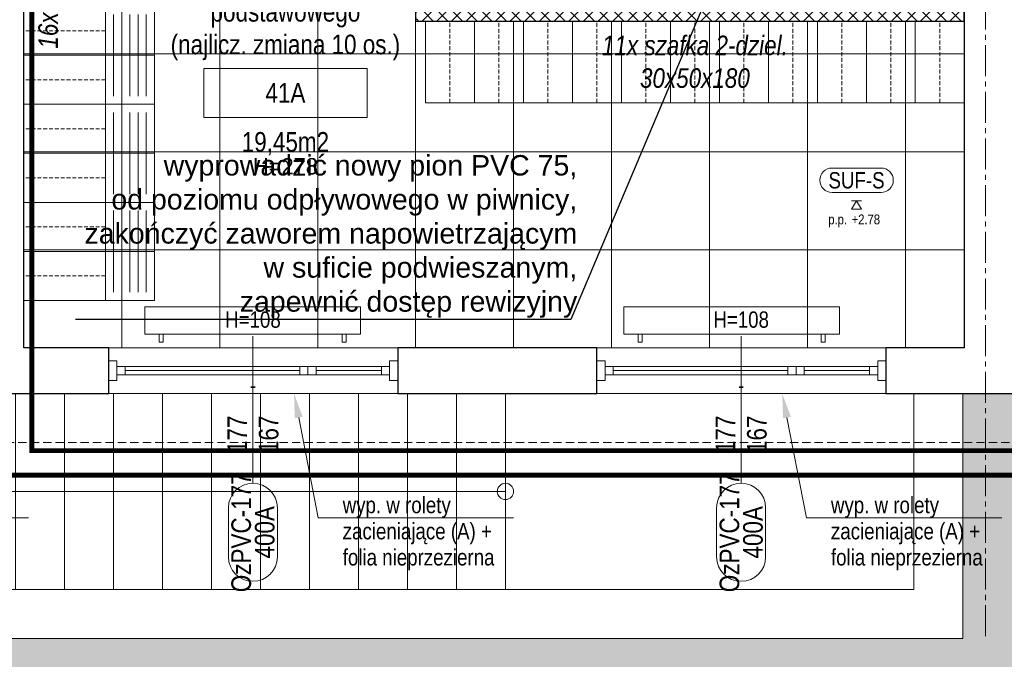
# Model space of a CAD drawing. Header units: millimetres. Extents: x -291747 to 77132, y 46721 to 203932.
# Tile 68 of 110: x 70474 to 71077, y 90526 to 90918. Entities that reach past the tile are written whole.
import ezdxf
from ezdxf import colors
from ezdxf.entities.mleader import LeaderData, LeaderLine
from ezdxf.enums import TextEntityAlignment as Align
from ezdxf.math import Vec2, Vec3

# ---------------------------------------------------------------- set-up
doc = ezdxf.new("R2010")
doc.units = ezdxf.units.MM
doc.header["$MEASUREMENT"] = 0
for name, pattern in [('xreff_LSN_szatnie_PW_rzuty_14$0$CENTER2', [28.575, 19.05, -3.175, 3.175, -3.175]), ('xreff_LSN_szatnie_PW_rzuty_14$0$DASHED', [19.05, 12.7, -6.35]), ('xreff_LSN_szatnie_PW_rzuty_14$0$HIDDEN2', [4.7625, 3.175, -1.5875])]:
    doc.linetypes.add(name, pattern=pattern)
doc.layers.get('0').update_dxf_attribs({"lineweight": 9})
doc.layers.get('Defpoints').update_dxf_attribs({"lineweight": 9})
for name, color, linetype, lineweight in [('FL-xref', 250, 'Continuous', 9), ('FL_opisy_woda', 7, 'Continuous', 25), ('xreff_LSN_szatnie_PW_rzuty_14$0$A hatch', 8, 'Continuous', 5), ('xreff_LSN_szatnie_PW_rzuty_14$0$A hatch ściany', 252, 'Continuous', 9), ('xreff_LSN_szatnie_PW_rzuty_14$0$A okna wyposazenie', 8, 'Continuous', 9), ('xreff_LSN_szatnie_PW_rzuty_14$0$A okna zewnetrzne', 8, 'Continuous', 9), ('xreff_LSN_szatnie_PW_rzuty_14$0$A opis', 252, 'Continuous', 9), ('xreff_LSN_szatnie_PW_rzuty_14$0$A opis pom', 252, 'Continuous', 9), ('xreff_LSN_szatnie_PW_rzuty_14$0$A opis pom pow', 252, 'Continuous', 9), ('xreff_LSN_szatnie_PW_rzuty_14$0$A opis stolarka', 252, 'Continuous', 9), ('xreff_LSN_szatnie_PW_rzuty_14$0$A opis stolarka NWD typ', 252, 'Continuous', 9), ('xreff_LSN_szatnie_PW_rzuty_14$0$A opis technologia', 8, 'Continuous', 13), ('xreff_LSN_szatnie_PW_rzuty_14$0$A sufit', 252, 'Continuous', 9), ('xreff_LSN_szatnie_PW_rzuty_14$0$A sufit obrys', 252, 'Continuous', 9), ('xreff_LSN_szatnie_PW_rzuty_14$0$A sufit podwieszany opis', 8, 'Continuous', 13), ('xreff_LSN_szatnie_PW_rzuty_14$0$A widok', 252, 'Continuous', 9), ('xreff_LSN_szatnie_PW_rzuty_14$0$A widok wyżej', 252, 'xreff_LSN_szatnie_PW_rzuty_14$0$DASHED', 9), ('xreff_LSN_szatnie_PW_rzuty_14$0$A wyposazenie meblowe', 8, 'Continuous', 9), ('xreff_LSN_szatnie_PW_rzuty_14$0$A zakres', 252, 'Continuous', 9), ('xreff_LSN_szatnie_PW_rzuty_14$0$A-Wall', 252, 'Continuous', 9), ('xreff_LSN_szatnie_PW_rzuty_14$0$IS grzejniki', 8, 'Continuous', 9), ('xreff_LSN_szatnie_PW_rzuty_14$0$S-Grid-Iden', 8, 'xreff_LSN_szatnie_PW_rzuty_14$0$CENTER2', 9)]:
    doc.layers.add(name, color=color, linetype=linetype, lineweight=lineweight)
doc.layers.add('xreff_LSN_szatnie_PW_rzuty_14$0$A opis ppoż okna', color=252, linetype='Continuous', lineweight=9, transparency=0.25)
doc.styles.get("Standard").update_dxf_attribs({"font": 'arial.ttf'})
doc.styles.add('xreff_LSN_szatnie_PW_rzuty_14$0$Standard', font='txt')
doc.styles.add('xreff_LSN_szatnie_PW_rzuty_14$0$STYL ASA', font='ARIALN.TTF')
doc.dimstyles.get("Standard").update_dxf_attribs({"dimtxt": 0.18, "dimasz": 0.18, "dimexe": 0.18, "dimexo": 0.0625, "dimgap": 0.09, "dimtad": 0, "dimtih": 1, "dimtoh": 1, "dimdec": 4, "dimzin": 0, "dimdsep": 46, "dimtxsty": 'Standard', "dimcen": 0.09, "dimadec": 0, "dimazin": 0, "dimtfac": 1, "dimtdec": 4, "dimtofl": 0, "dimtmove": 0, "dimatfit": 3, "dimfxl": 1, "dimtolj": 1, "dimtzin": 0, "dimarcsym": 0})

# ---------------------------------------------------------------- blocks, each defined once
blk = doc.blocks.new('xreff_LSN_szatnie_PW_rzuty_14$0$szafka dwudzielna 30x50x180')
blk.add_lwpolyline([(25, 15), (-25, 15), (-25, -15), (25, -15)], close=True)
at = {"linetype": 'xreff_LSN_szatnie_PW_rzuty_14$0$HIDDEN2', "lineweight": 9, "ltscale": 0.75}
blk.add_lwpolyline([(-25, 0), (25, 0)], dxfattribs=at)
blk = doc.blocks.new('*U5746')
at = {"layer": 'xreff_LSN_szatnie_PW_rzuty_14$0$A wyposazenie meblowe', "xscale": -1, "rotation": 90}
blk.add_blockref('xreff_LSN_szatnie_PW_rzuty_14$0$szafka dwudzielna 30x50x180', (0, 0), dxfattribs=at)
blk = doc.blocks.new('*U5747')
at = {"color": 0, "linetype": 'ByBlock', "lineweight": -2, "transparency": 16777216}
for p in [(0, 0), (30, 0), (60, 0), (90, 0), (120, 0), (150, 0), (180, 0), (210, 0), (240, 0), (270, 0), (300, 0), (330, 0), (360, 0), (390, 0), (420, 0), (450, 0)]:
    blk.add_blockref('*U5746', p, dxfattribs=at)
blk = doc.blocks.new('xreff_LSN_szatnie_PW_rzuty_14$0$lawka2')
blk.add_lwpolyline([(-30, 0), (30, 0), (30, 30), (-30, 30)], close=True)
at = {"lineweight": 9}
for points in [[(-25, 25), (25, 25)], [(-25, 20), (25, 20)], [(-25, 15), (25, 15)], [(-25, 10), (25, 10)], [(-25, 5), (25, 5)]]:
    blk.add_lwpolyline(points, dxfattribs=at)
at = {"layer": 'Defpoints'}
for points in [[(-30, 30), (0, 30), (0, 0), (-30, 0)], [(0, 30), (30, 30), (30, 0), (0, 0)]]:
    blk.add_lwpolyline(points, close=True, dxfattribs=at)
blk = doc.blocks.new('*U5748')
at = {"layer": 'xreff_LSN_szatnie_PW_rzuty_14$0$A wyposazenie meblowe', "xscale": -1, "rotation": 90}
blk.add_blockref('xreff_LSN_szatnie_PW_rzuty_14$0$szafka dwudzielna 30x50x180', (0, 0), dxfattribs=at)
blk = doc.blocks.new('*U5749')
at = {"color": 0, "linetype": 'ByBlock', "lineweight": -2, "transparency": 16777216}
for p in [(0, 0), (30, 0), (60, 0), (90, 0), (120, 0), (150, 0), (180, 0), (210, 0), (240, 0), (270, 0), (300, 0)]:
    blk.add_blockref('*U5748', p, dxfattribs=at)
blk = doc.blocks.new('xreff_LSN_szatnie_PW_rzuty_14$0$blok do okna')
for points in [[(28.5, 2.5), (33.5, 2.5), (33.5, -2.5), (28.5, -2.5)], [(33.5, 2.5), (38.5, 2.5), (38.5, -2.5), (33.5, -2.5)]]:
    blk.add_lwpolyline(points, close=True)
for points in [[(-78.5, 0), (28.5, 0)], [(38.5, 0), (78.5, 0)]]:
    blk.add_lwpolyline(points)
blk = doc.blocks.new('xreff_LSN_szatnie_PW_rzuty_14$0$wtag_LEFT')
at = {"transparency": 33554687, "elevation": 0}
for points in [[(-30, 0), (30, 0)], [(30, 0), (60, 0)]]:
    blk.add_lwpolyline(points, dxfattribs=at)
at = {"layer": 'xreff_LSN_szatnie_PW_rzuty_14$0$A opis stolarka NWD typ', "transparency": 33554687, "elevation": 0}
blk.add_lwpolyline([(-75, 15, 1), (-75, -15), (-45, -15, 1), (-45, 15)], format="xyb", close=True, dxfattribs=at)
at = {"ltscale": 0.1, "transparency": 33554687, "style": 'xreff_LSN_szatnie_PW_rzuty_14$0$STYL ASA'}
blk.add_attdef('WINDOWS:PARAPET', text='', height=10, rotation=90, dxfattribs=at).set_placement((70.22, 0, 0), align=Align.MIDDLE_CENTER)
blk.add_attdef('WINDOWS:SZEROKOŚĆ', text='', height=12, dxfattribs=at).set_placement((0, 0), align=Align.BOTTOM_CENTER)
blk.add_attdef('WINDOWS:WYSOKOŚĆ', text='', height=12, dxfattribs=at).set_placement((0, -3.6), align=Align.TOP_CENTER)
at = {"layer": 'xreff_LSN_szatnie_PW_rzuty_14$0$A opis ppoż okna', "ltscale": 0.1, "transparency": 33554687, "style": 'xreff_LSN_szatnie_PW_rzuty_14$0$STYL ASA'}
blk.add_attdef('WINDOWS:PPOŻ', text='', height=10, rotation=90, dxfattribs=at).set_placement((30, 0, 0), align=Align.MIDDLE_CENTER)
at = {"layer": 'xreff_LSN_szatnie_PW_rzuty_14$0$A opis stolarka NWD typ', "ltscale": 0.1, "transparency": 33554687, "style": 'xreff_LSN_szatnie_PW_rzuty_14$0$STYL ASA'}
blk.add_attdef('WINDOWS:TYP', text='', height=12, dxfattribs=at).set_placement((-60, -2.4), align=Align.BOTTOM_CENTER)
blk.add_attdef('WINDOWS:PODTYP', text='', height=12, dxfattribs=at).set_placement((-60, -1.2), align=Align.TOP_CENTER)
blk = doc.blocks.new('xreff_LSN_szatnie_PW_rzuty_14$0$tag wn')
blk.add_lwpolyline([(-25, -7.5), (25, -7.5), (25, 7.5), (-25, 7.5)], close=True)
at = {"style": 'xreff_LSN_szatnie_PW_rzuty_14$0$STYL ASA'}
blk.add_attdef('ROOM:NO', text='', height=6, dxfattribs=at).set_placement((0, 0), align=Align.MIDDLE_CENTER)
at = {"layer": 'xreff_LSN_szatnie_PW_rzuty_14$0$A opis pom pow', "style": 'xreff_LSN_szatnie_PW_rzuty_14$0$STYL ASA'}
blk.add_attdef('ROOM:AREA', text='', height=6, dxfattribs=at).set_placement((0, -15), align=Align.MIDDLE_CENTER)
blk = doc.blocks.new('xreff_LSN_szatnie_PW_rzuty_14$0$metka')
blk.add_lwpolyline([(-15, -7.5), (15, -7.5, 0.414214), (22.5, 0), (22.5, 0, 0.414214), (15, 7.5), (-15, 7.5, 0.414214), (-22.5, 0), (-22.5, 0, 0.414214)], format="xyb", close=True)
at = {"style": 'xreff_LSN_szatnie_PW_rzuty_14$0$STYL ASA'}
blk.add_attdef('DETAIL:NO', text='', height=10, dxfattribs=at).set_placement((0, 0), align=Align.MIDDLE_CENTER)
blk = doc.blocks.new('xreff_LSN_szatnie_PW_rzuty_14$0$Anno_Elevation_Label_8')
at = {"color": 0, "linetype": 'ByBlock'}
blk.add_line((-0.05, 0), (0.05, 0), dxfattribs=at)
blk.add_lwpolyline([(0, 0), (-0.05, -0.087), (0.05, -0.087)], close=True, dxfattribs=at)
at = {"color": 0, "linetype": 'ByBlock', "style": 'xreff_LSN_szatnie_PW_rzuty_14$0$STYL ASA'}
blk.add_attdef('PREFIX', text='', height=0.1, dxfattribs=at).set_placement((-0.097, -0.241), align=Align.RIGHT)
for tag, p in [('ELEVATION', (-0.05, -0.241)), ('SUFFIX', (-0.05, -0.381))]:
    blk.add_attdef(tag, p, '', height=0.1, dxfattribs=at)
blk = doc.blocks.new('xreff_LSN_szatnie_PW_rzuty_14')
at = {"layer": 'xreff_LSN_szatnie_PW_rzuty_14$0$A hatch', "transparency": 33554495}
h = blk.add_hatch(dxfattribs=at)
h.set_pattern_fill('GRASS', color=256, scale=4)
h.set_pattern_definition([(90, (0, 0), (-71.84205, 71.84205), [19.05, -124.6341]), (45, (0, 0), (-71.84205, 71.84205), [19.05, -82.55]), (135, (0, 0), (-71.84205, -71.84205), [19.05, -82.55])])
edge = h.paths.add_edge_path()
edge.add_spline(control_points=[(73831.5, 88934.68), (73821.36, 88950.89), (73811.24, 88967.07), (73777.87, 89019.69), (73754.29, 89055.73), (73718.41, 89105.36), (73707.36, 89120.03), (73684.52, 89148.75), (73672.74, 89162.81), (73654.38, 89183.36), (73648.14, 89190.12), (73632.69, 89206.37), (73623.35, 89215.76), (73602.5, 89235.86), (73590.89, 89246.5), (73522.6, 89306.14), (73459.37, 89350), (73322.18, 89426.9), (73248.22, 89459.94), (73069.97, 89523.2), (72963.12, 89549.77), (72743.28, 89584.73), (72630.3, 89593.11), (72404.88, 89591.72), (72292.43, 89581.95), (72113.07, 89550.96), (72044.07, 89534.98), (71910.9, 89495.5), (71846.73, 89471.98), (71725.02, 89417.48), (71667.49, 89386.49), (71560.83, 89317.11), (71511.71, 89278.72), (71449.3, 89219.14), (71431.82, 89200.98), (71407.01, 89172.79), (71398.98, 89163.23), (71383.4, 89143.81), (71375.85, 89133.93), (71359.01, 89110.82), (71349.87, 89097.48), (71316.18, 89045.24), (71294.19, 89004.53), (71248.09, 88905.26), (71225.84, 88845.34), (71186.66, 88721.6), (71169.74, 88657.78), (71142.4, 88545.8), (71131.46, 88498.08), (71120.5, 88450.28)], knot_values=[0, 0, 0, 0, 57.207065, 57.207065, 187.181956, 187.181956, 242.95388, 242.95388, 298.725803, 298.725803, 326.611765, 326.611765, 366.532108, 366.532108, 413.640335, 413.640335, 636.601339, 636.601339, 859.562342, 859.562342, 1147.4948, 1147.4948, 1435.427258, 1435.427258, 1723.359715, 1723.359715, 1909.892427, 1909.892427, 2096.425139, 2096.425139, 2282.95785, 2282.95785, 2469.490562, 2469.490562, 2547.228377, 2547.228377, 2586.097284, 2586.097284, 2624.966192, 2624.966192, 2675.594063, 2675.594063, 2819.436148, 2819.436148, 3012.724073, 3012.724073, 3206.011998, 3206.011998, 3347.114496, 3347.114496, 3347.114496, 3347.114496], degree=3, periodic=0)
edge.add_line((71120.5, 88450.28), (73831.5, 88934.68))
h.paths.add_polyline_path([(69699.19, 89521.76), (65252.06, 89442.82), (65252.06, 88327.22), (70701.68, 88327.22), (70701.68, 88536.91, 0.419422)])
h.paths.add_polyline_path([(66521.59, 90689.22), (65352.68, 90689.22), (65352.68, 90659.22), (65323.18, 90659.22), (65323.18, 90689.22), (65229.94, 90689.22), (65239.64, 90142.71), (66521.59, 90165.46)])
edge = h.paths.add_edge_path()
edge.add_line((67744.6, 90689.22), (68718.74, 90689.22))
edge.add_line((68718.74, 90689.22), (68718.74, 90265.3))
edge.add_arc((68483.74, 90265.3), 235, -15.04019, 0, ccw=False)
edge.add_line((68710.69, 90204.32), (67744.6, 90187.17))
edge.add_line((67744.6, 90187.17), (67744.6, 90689.22))
edge = h.paths.add_edge_path()
edge.add_line((69340.24, 90689.22), (69815.68, 90689.22))
edge.add_line((69815.68, 90689.22), (69815.68, 90223.94))
edge.add_line((69815.68, 90223.94), (69350.6, 90215.68))
edge.add_arc((69575.24, 90284.68), 235, 180, 197.07407, ccw=False)
edge.add_line((69340.24, 90284.68), (69340.24, 90689.22))
edge = h.paths.add_edge_path()
edge.add_line((70216.68, 90539.22), (71051.68, 90539.22))
edge.add_line((71051.68, 90539.22), (71051.68, 90689.22))
edge.add_line((71051.68, 90689.22), (71234.68, 90689.22))
edge.add_line((71234.68, 90689.22), (71234.68, 90312.98))
edge.add_arc((71169.68, 90312.98), 65, 271.01694, 360, ccw=False)
edge.add_line((71170.84, 90247.99), (70216.68, 90231.09))
edge.add_line((70216.68, 90231.09), (70216.68, 90539.22))
edge = h.paths.add_edge_path()
edge.add_line((72662.68, 90689.22), (72890.68, 90689.22))
edge.add_line((72890.68, 90689.22), (72890.68, 90659.22))
edge.add_line((72890.68, 90659.22), (72903.68, 90659.22))
edge.add_line((72903.68, 90659.22), (72901.85, 90108.69))
edge.add_arc((72897.68, 90343.65), 235, 180, 271.01694, ccw=False)
edge.add_line((72662.68, 90343.65), (72662.68, 90689.22))
at = {"layer": 'xreff_LSN_szatnie_PW_rzuty_14$0$A hatch ściany', "linetype": 'Continuous', "lineweight": 9}
h = blk.add_hatch(dxfattribs=at)
h.set_pattern_fill('ANSI37', color=256, scale=2, angle=-360, style=0)
h.set_pattern_definition([(45, (0, 0), (-4.49012806, 4.49012806), []), (135, (0, 0), (-4.49012806, -4.49012806), [])])
h.paths.add_polyline_path([(70729.18, 91098.22), (70725.27, 91099.22), (70716.68, 91098.22), (70716.68, 91075.28), (70729.18, 91075.28)], flags=0)
h.paths.add_polyline_path([(70729.18, 90975.28), (70716.68, 90975.28), (70716.68, 90917.22), (70729.18, 90929.72)], flags=0)
h.paths.add_polyline_path([(70716.68, 91161.22), (70725.27, 91162.22), (70729.18, 91164.22), (70729.18, 91254.22), (70716.68, 91254.22)], flags=0)
h.paths.add_polyline_path([(70729.18, 91161.22), (70725.27, 91162.22), (70716.68, 91161.22), (70716.68, 91098.22), (70725.27, 91099.22), (70729.18, 91101.22)], flags=0)
h = blk.add_hatch(dxfattribs=at)
h.set_pattern_fill('ANSI37', color=256, scale=2, style=0)
h.set_pattern_definition([(45, (0, 0), (-4.49012806, 4.49012806), []), (135, (0, 0), (-4.49012806, -4.49012806), [])])
h.paths.add_polyline_path([(70729.18, 90929.72), (70716.68, 90917.22), (71052.68, 90917.22), (71052.68, 90929.72)], flags=0)
at = {"layer": 'xreff_LSN_szatnie_PW_rzuty_14$0$A okna zewnetrzne', "linetype": 'Continuous', "lineweight": 9}
for p, q in [((70528.68, 90717.22), (70705.68, 90717.22)), ((70827.68, 90717.22), (71004.68, 90717.22)), ((70538.68, 90700.72), (70538.68, 90705.72)), ((70695.68, 90700.72), (70695.68, 90705.72)), ((70837.68, 90700.72), (70837.68, 90705.72)), ((70994.68, 90700.72), (70994.68, 90705.72)), ((70528.68, 90689.22), (70705.68, 90689.22)), ((70827.68, 90689.22), (71004.68, 90689.22))]:
    blk.add_line(p, q, dxfattribs=at)
for points in [[(70533.68, 90709.22), (70528.68, 90709.22), (70528.68, 90697.22), (70533.68, 90697.22)], [(70700.68, 90709.22), (70705.68, 90709.22), (70705.68, 90697.22), (70700.68, 90697.22)], [(70832.68, 90709.22), (70827.68, 90709.22), (70827.68, 90697.22), (70832.68, 90697.22)], [(70999.68, 90709.22), (71004.68, 90709.22), (71004.68, 90697.22), (70999.68, 90697.22)], [(70533.68, 90700.72), (70533.68, 90705.72), (70700.68, 90705.72), (70700.68, 90700.72)], [(70832.68, 90700.72), (70832.68, 90705.72), (70999.68, 90705.72), (70999.68, 90700.72)]]:
    blk.add_lwpolyline(points, close=True, dxfattribs=at)
at = {"layer": 'xreff_LSN_szatnie_PW_rzuty_14$0$A sufit', "linetype": 'Continuous', "lineweight": 9}
for p, q in [((70536.68, 90717.22), (70536.68, 91254.22)), ((70596.68, 90717.22), (70596.68, 91254.22)), ((70656.68, 90717.22), (70656.68, 91254.22)), ((70716.68, 90717.22), (70716.68, 91254.22)), ((70476.68, 90717.22), (70476.68, 91226.22)), ((70776.68, 90717.22), (70776.68, 90917.22)), ((70836.68, 90717.22), (70836.68, 90917.22)), ((70896.68, 90717.22), (70896.68, 90917.22)), ((70956.68, 90717.22), (70956.68, 90917.22)), ((71016.68, 90717.22), (71016.68, 90917.22)), ((70476.68, 90897.22), (71052.68, 90897.22)), ((70476.68, 90837.22), (71052.68, 90837.22)), ((70476.68, 90777.22), (71052.68, 90777.22)), ((70476.68, 90717.22), (71052.68, 90717.22))]:
    blk.add_line(p, q, dxfattribs=at)
at = {"layer": 'xreff_LSN_szatnie_PW_rzuty_14$0$A sufit obrys'}
blk.add_lwpolyline([(70716.68, 90917.22), (70716.68, 91226.22), (70716.68, 91254.22), (70524.68, 91254.22), (70524.68, 91226.22), (70476.68, 91226.22), (70476.68, 90717.22), (71052.68, 90717.22), (71052.68, 90917.22)], close=True, dxfattribs=at)
at = {"layer": 'xreff_LSN_szatnie_PW_rzuty_14$0$A widok'}
for points in [[(71021.68, 90689.22), (71021.68, 90569.22), (70201.68, 90569.22), (70201.68, 90539.22), (71051.68, 90539.22), (71051.68, 90689.22)], [(70771.68, 90629.22), (70201.68, 90629.22)]]:
    blk.add_lwpolyline(points, dxfattribs=at)
for points in [[(70501.68, 90689.22), (70471.68, 90689.22), (70471.68, 90569.22), (70501.68, 90569.22)], [(70531.68, 90689.22), (70501.68, 90689.22), (70501.68, 90569.22), (70531.68, 90569.22)], [(70561.68, 90689.22), (70531.68, 90689.22), (70531.68, 90569.22), (70561.68, 90569.22)], [(70591.68, 90689.22), (70561.68, 90689.22), (70561.68, 90569.22), (70591.68, 90569.22)], [(70621.68, 90689.22), (70591.68, 90689.22), (70591.68, 90569.22), (70621.68, 90569.22)], [(70651.68, 90689.22), (70621.68, 90689.22), (70621.68, 90569.22), (70651.68, 90569.22)], [(70681.68, 90689.22), (70651.68, 90689.22), (70651.68, 90569.22), (70681.68, 90569.22)], [(70711.68, 90689.22), (70681.68, 90689.22), (70681.68, 90569.22), (70711.68, 90569.22)], [(70741.68, 90689.22), (70711.68, 90689.22), (70711.68, 90569.22), (70741.68, 90569.22)], [(70771.68, 90689.22), (70741.68, 90689.22), (70741.68, 90569.22), (70771.68, 90569.22)], [(71021.68, 90689.22), (70771.68, 90689.22), (70771.68, 90569.22), (71021.68, 90569.22)]]:
    blk.add_lwpolyline(points, close=True, dxfattribs=at)
blk.add_circle((70771.68, 90629.22), 5, dxfattribs=at)
at = {"layer": 'xreff_LSN_szatnie_PW_rzuty_14$0$A widok wyżej', "linetype": 'xreff_LSN_szatnie_PW_rzuty_14$0$DASHED', "lineweight": 9, "ltscale": 0.2}
for p, q in [((70705.68, 90717.22), (70528.68, 90717.22)), ((71004.68, 90717.22), (70827.68, 90717.22)), ((70528.68, 90689.22), (70705.68, 90689.22)), ((70827.68, 90689.22), (71004.68, 90689.22))]:
    blk.add_line(p, q, dxfattribs=at)
at = {"layer": 'xreff_LSN_szatnie_PW_rzuty_14$0$A widok wyżej', "ltscale": 0.4}
blk.add_lwpolyline([(65352.68, 90659.22), (72855.68, 90659.22)], dxfattribs=at)
at = {"layer": 'xreff_LSN_szatnie_PW_rzuty_14$0$A zakres', "linetype": 'xreff_LSN_szatnie_PW_rzuty_14$0$DASHED', "transparency": 33554623, "const_width": 3}
for points in [[(67446.18, 92031.22), (67446.18, 90639.22), (72869.68, 90639.22), (72869.68, 92031.22)], [(69888.68, 91499.22), (69888.68, 92016.22), (72859.68, 92016.22), (72859.68, 90654.22), (70481.68, 90654.22), (70481.68, 91280.38), (70101.18, 91280.22), (70101.18, 91499.22)]]:
    blk.add_lwpolyline(points, close=True, dxfattribs=at)
at = {"layer": 'xreff_LSN_szatnie_PW_rzuty_14$0$A-Wall', "linetype": 'Continuous', "lineweight": 25}
for p, q in [((70476.68, 90717.22), (70476.68, 91226.22)), ((70716.68, 90975.28), (70716.68, 90917.22)), ((71052.68, 90929.72), (71052.68, 90917.22)), ((71052.68, 90917.22), (71052.68, 90929.72)), ((70716.68, 90917.22), (71052.68, 90917.22)), ((71052.68, 90917.22), (71052.68, 90717.22)), ((70528.68, 90717.22), (70476.68, 90717.22)), ((70528.68, 90689.22), (70528.68, 90717.22)), ((70705.68, 90717.22), (70705.68, 90689.22)), ((70827.68, 90717.22), (70705.68, 90717.22)), ((70827.68, 90689.22), (70827.68, 90717.22)), ((71004.68, 90717.22), (71004.68, 90689.22)), ((71052.68, 90717.22), (71004.68, 90717.22)), ((70408.68, 90689.22), (70528.68, 90689.22)), ((70705.68, 90689.22), (70827.68, 90689.22)), ((71004.68, 90689.22), (71125.68, 90689.22))]:
    blk.add_line(p, q, dxfattribs=at)
at = {"layer": 'xreff_LSN_szatnie_PW_rzuty_14$0$IS grzejniki'}
for p, q in [((70682.83, 90742.16), (70550.83, 90742.16)), ((70550.83, 90742.16), (70550.83, 90725.56)), ((70682.83, 90725.56), (70682.83, 90742.16)), ((70976.2, 90742.16), (70844.2, 90742.16)), ((70844.2, 90742.16), (70844.2, 90725.56)), ((70976.2, 90725.56), (70976.2, 90742.16)), ((70550.83, 90725.56), (70682.83, 90725.56)), ((70559.58, 90725.56), (70559.58, 90720.56)), ((70559.58, 90720.56), (70562.08, 90720.56)), ((70562.08, 90720.56), (70562.08, 90725.56)), ((70671.58, 90720.56), (70671.58, 90725.56)), ((70674.08, 90720.56), (70671.58, 90720.56)), ((70674.08, 90725.56), (70674.08, 90720.56)), ((70844.2, 90725.56), (70976.2, 90725.56)), ((70852.95, 90725.56), (70852.95, 90720.56)), ((70852.95, 90720.56), (70855.45, 90720.56)), ((70855.45, 90720.56), (70855.45, 90725.56)), ((70964.95, 90720.56), (70964.95, 90725.56)), ((70967.45, 90720.56), (70964.95, 90720.56)), ((70967.45, 90725.56), (70967.45, 90720.56))]:
    blk.add_line(p, q, dxfattribs=at)
at = {"layer": 'xreff_LSN_szatnie_PW_rzuty_14$0$S-Grid-Iden'}
blk.add_lwpolyline([(71065.68, 92131.22), (71065.68, 90539.22)], dxfattribs=at)
for name, p, rotation in [('*U5747', (70501.68, 91211.22), 270), ('*U5749', (71037.68, 90892.22), 180)]:
    blk.add_blockref(name, p, dxfattribs=dict(rotation=rotation))
at = {"layer": 'xreff_LSN_szatnie_PW_rzuty_14$0$A okna zewnetrzne', "linetype": 'Continuous', "lineweight": 9, "extrusion": (0, 0, -1), "zscale": -1, "rotation": 180}
for p in [(-70617.18, 90703.22), (-70916.18, 90703.22)]:
    blk.add_blockref('xreff_LSN_szatnie_PW_rzuty_14$0$blok do okna', p, dxfattribs=at)
at = {"layer": 'xreff_LSN_szatnie_PW_rzuty_14$0$A opis pom', "linetype": 'Continuous', "lineweight": 9, "xscale": 2, "yscale": 2, "zscale": 2}
blk.add_blockref('xreff_LSN_szatnie_PW_rzuty_14$0$tag wn', (70636.92, 90873.24), dxfattribs=at).add_auto_attribs({'ROOM:NO': '41A', 'ROOM:AREA': '19,45m2'})
at = {"layer": 'xreff_LSN_szatnie_PW_rzuty_14$0$A opis stolarka', "linetype": 'Continuous', "lineweight": 9}
ref = blk.add_blockref('xreff_LSN_szatnie_PW_rzuty_14$0$wtag_LEFT', (70617.02, 90664.22, -20), dxfattribs=dict(at, rotation=89.99999999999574))
ref.add_attrib('WINDOWS:TYP', 'OzPVC-177', dxfattribs={"layer": 'xreff_LSN_szatnie_PW_rzuty_14$0$A opis stolarka NWD typ', "ltscale": 0.1, "height": 12, "rotation": 90, "style": 'xreff_LSN_szatnie_PW_rzuty_14$0$STYL ASA'}).set_placement((70619.42, 90604.22, -20), align=Align.BOTTOM_CENTER)
ref.add_attrib('WINDOWS:PODTYP', '400A', dxfattribs={"layer": 'xreff_LSN_szatnie_PW_rzuty_14$0$A opis stolarka NWD typ', "ltscale": 0.1, "height": 12, "rotation": 90, "style": 'xreff_LSN_szatnie_PW_rzuty_14$0$STYL ASA'}).set_placement((70618.22, 90604.22, -20), align=Align.TOP_CENTER)
ref.add_attrib('WINDOWS:SZEROKOŚĆ', '177', dxfattribs={"layer": '0', "ltscale": 0.1, "height": 12, "rotation": 90, "style": 'xreff_LSN_szatnie_PW_rzuty_14$0$STYL ASA'}).set_placement((70617.02, 90664.22, -20), align=Align.BOTTOM_CENTER)
ref.add_attrib('WINDOWS:WYSOKOŚĆ', '167', dxfattribs={"layer": '0', "ltscale": 0.1, "height": 12, "rotation": 90, "style": 'xreff_LSN_szatnie_PW_rzuty_14$0$STYL ASA'}).set_placement((70620.62, 90664.22, -20), align=Align.TOP_CENTER)
ref.add_attrib('WINDOWS:PPOŻ', '-', dxfattribs={"layer": 'xreff_LSN_szatnie_PW_rzuty_14$0$A opis ppoż okna', "ltscale": 0.1, "height": 10, "style": 'xreff_LSN_szatnie_PW_rzuty_14$0$STYL ASA'}).set_placement((70617.02, 90694.22, -20), align=Align.MIDDLE_CENTER)
ref.add_attrib('WINDOWS:PARAPET', 'H=108', dxfattribs={"layer": '0', "ltscale": 0.1, "height": 10, "style": 'xreff_LSN_szatnie_PW_rzuty_14$0$STYL ASA'}).set_placement((70617.02, 90734.44, -20), align=Align.MIDDLE_CENTER)
ref = blk.add_blockref('xreff_LSN_szatnie_PW_rzuty_14$0$wtag_LEFT', (70916.02, 90664.22, -20), dxfattribs=dict(at, rotation=89.99999999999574))
ref.add_attrib('WINDOWS:TYP', 'OzPVC-177', dxfattribs={"layer": 'xreff_LSN_szatnie_PW_rzuty_14$0$A opis stolarka NWD typ', "ltscale": 0.1, "height": 12, "rotation": 90, "style": 'xreff_LSN_szatnie_PW_rzuty_14$0$STYL ASA'}).set_placement((70918.42, 90604.22, -20), align=Align.BOTTOM_CENTER)
ref.add_attrib('WINDOWS:PODTYP', '400A', dxfattribs={"layer": 'xreff_LSN_szatnie_PW_rzuty_14$0$A opis stolarka NWD typ', "ltscale": 0.1, "height": 12, "rotation": 90, "style": 'xreff_LSN_szatnie_PW_rzuty_14$0$STYL ASA'}).set_placement((70917.22, 90604.22, -20), align=Align.TOP_CENTER)
ref.add_attrib('WINDOWS:SZEROKOŚĆ', '177', dxfattribs={"layer": '0', "ltscale": 0.1, "height": 12, "rotation": 90, "style": 'xreff_LSN_szatnie_PW_rzuty_14$0$STYL ASA'}).set_placement((70916.02, 90664.22, -20), align=Align.BOTTOM_CENTER)
ref.add_attrib('WINDOWS:WYSOKOŚĆ', '167', dxfattribs={"layer": '0', "ltscale": 0.1, "height": 12, "rotation": 90, "style": 'xreff_LSN_szatnie_PW_rzuty_14$0$STYL ASA'}).set_placement((70919.62, 90664.22, -20), align=Align.TOP_CENTER)
ref.add_attrib('WINDOWS:PPOŻ', '-', dxfattribs={"layer": 'xreff_LSN_szatnie_PW_rzuty_14$0$A opis ppoż okna', "ltscale": 0.1, "height": 10, "style": 'xreff_LSN_szatnie_PW_rzuty_14$0$STYL ASA'}).set_placement((70916.02, 90694.22, -20), align=Align.MIDDLE_CENTER)
ref.add_attrib('WINDOWS:PARAPET', 'H=108', dxfattribs={"layer": '0', "ltscale": 0.1, "height": 10, "style": 'xreff_LSN_szatnie_PW_rzuty_14$0$STYL ASA'}).set_placement((70916.02, 90734.44, -20), align=Align.MIDDLE_CENTER)
at = {"layer": 'xreff_LSN_szatnie_PW_rzuty_14$0$A sufit podwieszany opis', "linetype": 'Continuous', "lineweight": 13}
blk.add_blockref('xreff_LSN_szatnie_PW_rzuty_14$0$metka', (70986.68, 90819.72), dxfattribs=at).add_auto_attribs({'DETAIL:NO': 'SUF-S'})
at = {"layer": 'xreff_LSN_szatnie_PW_rzuty_14$0$A sufit podwieszany opis', "linetype": 'Continuous', "lineweight": 13, "xscale": 60, "yscale": 60, "zscale": 60}
blk.add_blockref('xreff_LSN_szatnie_PW_rzuty_14$0$Anno_Elevation_Label_8', (70986.68, 90807.22, 278), dxfattribs=at).add_auto_attribs({'PREFIX': 'p.p.', 'ELEVATION': '+2.78'})
at = {"layer": 'xreff_LSN_szatnie_PW_rzuty_14$0$A wyposazenie meblowe', "rotation": 270}
for p in [(70526.68, 90896.22), (70526.68, 90836.22), (70526.68, 90776.22)]:
    blk.add_blockref('xreff_LSN_szatnie_PW_rzuty_14$0$lawka2', p, dxfattribs=at)
at = {"layer": 'xreff_LSN_szatnie_PW_rzuty_14$0$A opis', "linetype": 'Continuous', "lineweight": 9, "insert": (70636.92, 90828.24), "char_height": 10, "attachment_point": 5, "style": 'xreff_LSN_szatnie_PW_rzuty_14$0$Standard'}
blk.add_mtext_dynamic_manual_height_columns('\\A1;\\pxqc;H=278', width=72.7481, gutter_width=1, heights=[0], dxfattribs=at)
at = {"layer": 'xreff_LSN_szatnie_PW_rzuty_14$0$A opis technologia', "insert": (70501.68, 90957.22), "char_height": 12, "attachment_point": 5, "rotation": 90, "style": 'xreff_LSN_szatnie_PW_rzuty_14$0$STYL ASA'}
blk.add_mtext_dynamic_manual_height_columns('\\pxqc;{\\fArial Narrow|b0|i1|c238|p34;16x szafka 2-dziel. 30x50x180}', width=141.308, gutter_width=1, heights=[0], dxfattribs=at)
at = {"layer": 'xreff_LSN_szatnie_PW_rzuty_14$0$A opis technologia', "char_height": 12, "style": 'xreff_LSN_szatnie_PW_rzuty_14$0$STYL ASA'}
for s, width, insert, attachment_point in [('szatnia męska typu podstawowego\\P(najlicz. zmiana 10 os.)', 146.6922, (70636.92, 90893.24), 8), ('\\pxqc;{\\fArial Narrow|b0|i1|c238|p34;11x szafka 2-dziel. 30x50x180}', 141.308, (70887.68, 90892.22), 5)]:
    blk.add_mtext_dynamic_manual_height_columns(s, width=width, gutter_width=1, heights=[0], dxfattribs=dict(at, insert=insert, attachment_point=attachment_point))
at = {"layer": 'xreff_LSN_szatnie_PW_rzuty_14$0$A okna wyposazenie', "linetype": 'Continuous', "lineweight": 9}
ml = blk.add_multileader_mtext('Standard', dxfattribs=at)
ml.set_content('wyp. w rolety zacieniające (A) + folia nieprzezierna', color=256, style='xreff_LSN_szatnie_PW_rzuty_14$0$STYL ASA')
ml.set_leader_properties()
ml.build(insert=Vec2(0, 0))
ml.multileader.update_dxf_attribs({"text_left_attachment_type": 6, "text_right_attachment_type": 6, "dogleg_length": 3, "arrow_head_size": 15})
ctx = ml.context
ctx.base_point, ctx.char_height, ctx.arrow_head_size, ctx.landing_gap_size, ctx.plane_origin = Vec3(70365, 90613.14), 10, 15, 10, Vec3(70080.81, 90119.75)
ctx.left_attachment, ctx.right_attachment = 6, 6
notes = []
notes.append((ctx, [(0, (1, 1, 0), (70360.01, 90613.15), (1, 0), 4.99, [(0, [(70345.18, 90689.22)], 0, [])])]))
ctx.mtext.insert, ctx.mtext.width, ctx.mtext.line_spacing_factor, ctx.mtext.flow_direction = Vec3(70375, 90625.92), 103.629, 0.96, 5
ml = blk.add_multileader_mtext('Standard', dxfattribs=at)
ml.set_content('wyp. w rolety zacieniające (A) + folia nieprzezierna', color=256, style='xreff_LSN_szatnie_PW_rzuty_14$0$STYL ASA')
ml.set_leader_properties()
ml.build(insert=Vec2(0, 0))
ml.multileader.update_dxf_attribs({"text_left_attachment_type": 6, "text_right_attachment_type": 6, "dogleg_length": 3, "arrow_head_size": 15})
ctx = ml.context
ctx.base_point, ctx.char_height, ctx.arrow_head_size, ctx.landing_gap_size, ctx.plane_origin = Vec3(70662, 90613.14), 10, 15, 10, Vec3(70377.81, 90119.75)
ctx.left_attachment, ctx.right_attachment = 6, 6
notes.append((ctx, [(0, (1, 1, 0), (70657.01, 90613.15), (1, 0), 4.99, [(0, [(70642.18, 90689.22)], 0, [])])]))
ctx.mtext.insert, ctx.mtext.width, ctx.mtext.line_spacing_factor, ctx.mtext.flow_direction = Vec3(70672, 90625.92), 103.629, 0.96, 5
ml = blk.add_multileader_mtext('Standard', dxfattribs=at)
ml.set_content('wyp. w rolety zacieniające (A) + folia nieprzezierna', color=256, style='xreff_LSN_szatnie_PW_rzuty_14$0$STYL ASA')
ml.set_leader_properties()
ml.build(insert=Vec2(0, 0))
ml.multileader.update_dxf_attribs({"text_left_attachment_type": 6, "text_right_attachment_type": 6, "dogleg_length": 3, "arrow_head_size": 15})
ctx = ml.context
ctx.base_point, ctx.char_height, ctx.arrow_head_size, ctx.landing_gap_size, ctx.plane_origin = Vec3(70961, 90613.14), 10, 15, 10, Vec3(70676.81, 90119.75)
ctx.left_attachment, ctx.right_attachment = 6, 6
notes.append((ctx, [(0, (1, 1, 0), (70956.01, 90613.15), (1, 0), 4.99, [(0, [(70941.18, 90689.22)], 0, [])])]))
ctx.mtext.insert, ctx.mtext.width, ctx.mtext.line_spacing_factor, ctx.mtext.flow_direction = Vec3(70971, 90625.92), 103.629, 0.96, 5
for ctx, leaders in notes:
    for number, flags, end, landing, length, lines in leaders:
        leader = LeaderData()
        leader.index, (leader.has_last_leader_line, leader.has_dogleg_vector, leader.attachment_direction) = number, flags
        leader.last_leader_point, leader.dogleg_vector, leader.dogleg_length = Vec3(end), Vec3(landing), length
        for number, points, colour, breaks in lines:
            line = LeaderLine()
            line.index, line.vertices, line.color, line.breaks = number, Vec3.list(points), colors.encode_raw_color(colour), breaks
            leader.lines.append(line)
        ctx.leaders.append(leader)

msp = doc.modelspace()

# ---------------------------------------------------------------- block references
at = {"layer": 'FL-xref'}
msp.add_blockref('xreff_LSN_szatnie_PW_rzuty_14', (0, 0), dxfattribs=at)

# ---------------------------------------------------------------- next in the draw order: texts
at = {"layer": 'FL_opisy_woda', "insert": (70815.65, 90735.5), "char_height": 12.5, "attachment_point": 9}
msp.add_mtext('\\Pwyprowadzić nowy pion PVC 75, \\Pod poziomu odpływowego w piwnicy, \\Pzakończyć zaworem napowietrzającym \\Pw suficie podwieszanym,\\P zapewnić dostęp rewizyjny ', dxfattribs=at)

# ---------------------------------------------------------------- next in the draw order: leaders
at = {"layer": 'FL_opisy_woda', "annotation_type": 0, "has_hookline": 1, "hookline_direction": 1, "text_width": 300.1}
msp.add_leader([(70894.14, 90929.72), (70811.68, 90734.48), (70809.18, 90734.48)], dimstyle='Standard', override={"dimtxt": 2.5, "dimasz": 2.5, "dimexe": 1.25, "dimexo": 0.625, "dimgap": 0.625, "dimtad": 1, "dimtih": 0, "dimtoh": 0, "dimdec": 2, "dimzin": 8, "dimdsep": 44, "dimcen": 2.5, "dimtdec": 2, "dimtofl": 1, "dimldrblk": 'None', "dimtolj": 0, "dimtzin": 8}, dxfattribs=at)

doc.saveas('drawing.dxf')
